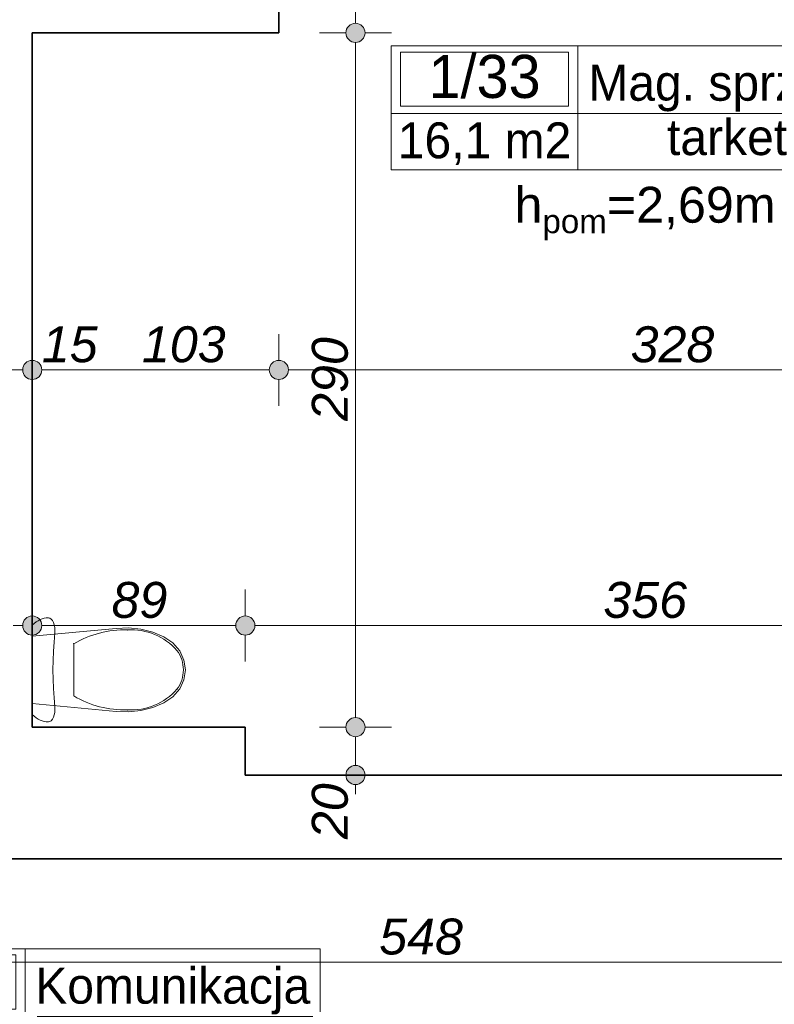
# Model space of a CAD drawing. Header units: millimetres. Extents: x -50073 to 84772, y -78870 to -35317.
# Tile 35 of 125: x 16312 to 19464, y -72558 to -68446. Entities that reach past the tile are written whole.
import ezdxf
from ezdxf.enums import TextEntityAlignment as Align

# ---------------------------------------------------------------- set-up
doc = ezdxf.new("R2010")
doc.units = ezdxf.units.MM
doc.header["$MEASUREMENT"] = 0
for name, color, linetype, lineweight in [('0_Nr_pióra__3', 7, 'Continuous', 20), ('Konstrukcja - Ściany zew_Nr_pióra__6', 7, 'Continuous', 35), ('Metryczki pomieszczeń ArchiCADa_Nr_pióra__1', 7, 'Continuous', 0), ('Wnetrze - Sanitariaty_Nr_pióra__22', 8, 'Continuous', 13), ('Wymiarowanie - Ogólne_Nr_pióra__82', 114, 'Continuous', 13)]:
    doc.layers.add(name, color=color, linetype=linetype, lineweight=lineweight)
doc.layers.add('Elementy modelu - Strefy', color=7, linetype='Continuous')
doc.layers.add('Wymiarowanie - Ogólne', color=7, linetype='Continuous')
doc.styles.add('GENERATED_STYLE_1', font='txt')
doc.styles.add('GENERATED_STYLE_2', font='txt')
doc.styles.add('GENERATED_STYLE_3', font='txt')
doc.styles.add('GENERATED_STYLE_4', font='txt')
doc.dimstyles.new('GENERATED_STYLE__1', dxfattribs={"dimtxt": 150, "dimasz": 152, "dimexe": 0.18, "dimexo": 0, "dimgap": 0.09, "dimtad": 1, "dimlfac": 0.1, "dimzin": 0, "dimdsep": 46, "dimtxsty": 'GENERATED_STYLE_3', "dimblk": 'ARROWHEAD_11', "dimblk1": 'ARROWHEAD_11', "dimblk2": 'ARROWHEAD_11', "dimcen": 0.09, "dimclrd": 114, "dimclre": 114, "dimclrt": 114, "dimazin": 0, "dimtfac": 1, "dimtdec": 4, "dimtmove": 0, "dimatfit": 3, "dimfxl": 1, "dimtolj": 1, "dimtzin": 0, "dimarcsym": 0})
doc.dimstyles.new('GENERATED_STYLE__2', dxfattribs={"dimtxt": 150, "dimasz": 152, "dimexe": 0.18, "dimexo": 0, "dimgap": 0.09, "dimtad": 1, "dimtih": 1, "dimtoh": 1, "dimlfac": 0.1, "dimzin": 0, "dimdsep": 46, "dimtxsty": 'GENERATED_STYLE_3', "dimblk": 'ARROWHEAD_11', "dimblk1": 'ARROWHEAD_11', "dimblk2": 'ARROWHEAD_11', "dimcen": 0.09, "dimclrd": 114, "dimclre": 114, "dimclrt": 114, "dimazin": 0, "dimtfac": 1, "dimtdec": 4, "dimtmove": 0, "dimatfit": 3, "dimfxl": 1, "dimtolj": 1, "dimtzin": 0, "dimarcsym": 0})

# ---------------------------------------------------------------- blocks, each defined once
blk = doc.blocks.new('Mag. sprzętu_1_33_33', base_point=(18643.3, -68837.5))
at = {"layer": 'Metryczki pomieszczeń ArchiCADa_Nr_pióra__1', "linetype": 'Continuous'}
for p, q in [((17864.3, -68554.6), (19890.4, -68554.6)), ((17864.3, -69073.2), (17864.3, -68554.6)), ((18643.3, -68554.6), (18643.3, -69073.2)), ((19890.4, -68554.6), (19890.4, -69073.2)), ((17903.3, -68580.6), (18604.4, -68580.6)), ((17903.3, -68806.8), (17903.3, -68580.6)), ((18604.4, -68580.6), (18604.4, -68806.8)), ((17864.3, -68837.5), (19890.4, -68837.5)), ((18604.4, -68806.8), (17903.3, -68806.8)), ((19890.4, -69073.2), (17864.3, -69073.2))]:
    blk.add_line(p, q, dxfattribs=at)
at = {"layer": 'Metryczki pomieszczeń ArchiCADa_Nr_pióra__1'}
for tag, height, style, p in [('ROOM_NUMBER', 180, 'GENERATED_STYLE_2', (18253.8, -68682.5)), ('ROOM_NAME', 150, 'GENERATED_STYLE_1', (19266.9, -68709.1)), ('ROOM_CALC_AREA', 150, 'GENERATED_STYLE_1', (18253.8, -68949.5)), ('floor_f', 150, 'GENERATED_STYLE_1', (19266.9, -68936.2))]:
    blk.add_attdef(tag, text='', height=height, dxfattribs=dict(at, style=style)).set_placement(p, align=Align.MIDDLE_CENTER)
blk = doc.blocks.new('Komunikacja_1_D1_42', base_point=(16335, -72608.9))
at = {"layer": 'Metryczki pomieszczeń ArchiCADa_Nr_pióra__1', "linetype": 'Continuous'}
for p, q in [((15555.9, -72326), (17567.6, -72326)), ((15555.9, -72844.6), (15555.9, -72326)), ((16335, -72326), (16335, -72844.6)), ((17567.6, -72326), (17567.6, -72844.6)), ((15594.9, -72352), (16296, -72352)), ((15594.9, -72578.2), (15594.9, -72352)), ((16296, -72352), (16296, -72578.2)), ((16296, -72578.2), (15594.9, -72578.2)), ((15555.9, -72608.9), (17567.6, -72608.9)), ((17567.6, -72844.6), (15555.9, -72844.6))]:
    blk.add_line(p, q, dxfattribs=at)
at = {"layer": 'Metryczki pomieszczeń ArchiCADa_Nr_pióra__1'}
for tag, height, style, p in [('ROOM_NUMBER', 180, 'GENERATED_STYLE_2', (15945.5, -72453.9)), ('ROOM_NAME', 150, 'GENERATED_STYLE_1', (16951.3, -72480.5)), ('floor_f', 150, 'GENERATED_STYLE_1', (16951.3, -72707.6)), ('ROOM_CALC_AREA', 150, 'GENERATED_STYLE_1', (15945.5, -72720.9))]:
    blk.add_attdef(tag, text='', height=height, dxfattribs=dict(at, style=style)).set_placement(p, align=Align.MIDDLE_CENTER)
blk = doc.blocks.new('*D641')
at = {"layer": 'Wymiarowanie - Ogólne_Nr_pióra__82', "linetype": 'Continuous'}
for points in [[(15284.6, -72382.2), (15281.6, -72366.9), (15272.9, -72353.9), (15259.9, -72345.2), (15244.6, -72342.2), (15229.3, -72345.2), (15216.3, -72353.9), (15207.6, -72366.9), (15204.6, -72382.2), (15207.6, -72397.5), (15216.3, -72410.5), (15229.3, -72419.1), (15244.6, -72422.2), (15259.9, -72419.1), (15272.9, -72410.5), (15281.6, -72397.5)], [(20764.6, -72382.2), (20761.6, -72366.9), (20752.9, -72353.9), (20739.9, -72345.2), (20724.6, -72342.2), (20709.3, -72345.2), (20696.3, -72353.9), (20687.6, -72366.9), (20684.6, -72382.2), (20687.6, -72397.5), (20696.3, -72410.5), (20709.3, -72419.1), (20724.6, -72422.2), (20739.9, -72419.1), (20752.9, -72410.5), (20761.6, -72397.5)]]:
    blk.add_hatch(color=256, dxfattribs=at).paths.add_polyline_path(points)
for p, q in [((15244.6, -72342.2), (15244.6, -72232.2)), ((20724.6, -72342.2), (20724.6, -72232.2)), ((15244.6, -72532.2), (15244.6, -72422.2)), ((15284.6, -72382.2), (20684.6, -72382.2)), ((20724.6, -72532.2), (20724.6, -72422.2)), ((20764.6, -72382.2), (20804.6, -72382.2))]:
    blk.add_line(p, q, dxfattribs=at)
for centre in [(15244.6, -72382.2), (20724.6, -72382.2)]:
    blk.add_circle(centre, 40, dxfattribs=at)
at = {"layer": 'Wymiarowanie - Ogólne_Nr_pióra__82', "insert": (17813.9, -72352.2), "char_height": 150, "attachment_point": 7, "style": 'GENERATED_STYLE_3'}
blk.add_mtext('\\A1;{\\fArial|b0|i1|c238|p38;548}', dxfattribs=at)
blk = doc.blocks.new('ARROWHEAD_11')
at = {"color": 0, "linetype": 'Continuous', "lineweight": 0}
blk.add_line((0, 0), (-1, 0), dxfattribs=at)
at = {"color": 0, "linetype": 'Continuous', "lineweight": 0, "const_width": 0.25, "flags": 128}
blk.add_lwpolyline([(-0.125, 0, 1), (0.125, 0, 1)], format="xyb", close=True, dxfattribs=at)
blk = doc.blocks.new('*D667')
at = {"layer": 'Wymiarowanie - Ogólne_Nr_pióra__82', "linetype": 'Continuous'}
for points in [[(16254.6, -69908.5), (16251.6, -69893.2), (16242.9, -69880.2), (16229.9, -69871.5), (16214.6, -69868.5), (16199.3, -69871.5), (16186.3, -69880.2), (16177.6, -69893.2), (16174.6, -69908.5), (16177.6, -69923.8), (16186.3, -69936.8), (16199.3, -69945.4), (16214.6, -69948.5), (16229.9, -69945.4), (16242.9, -69936.8), (16251.6, -69923.8)], [(16404.6, -69908.5), (16401.6, -69893.2), (16392.9, -69880.2), (16379.9, -69871.5), (16364.6, -69868.5), (16349.3, -69871.5), (16336.3, -69880.2), (16327.6, -69893.2), (16324.6, -69908.5), (16327.6, -69923.8), (16336.3, -69936.8), (16349.3, -69945.4), (16364.6, -69948.5), (16379.9, -69945.4), (16392.9, -69936.8), (16401.6, -69923.8)]]:
    blk.add_hatch(color=256, dxfattribs=at).paths.add_polyline_path(points)
for p, q in [((16214.6, -69868.5), (16214.6, -69758.5)), ((16364.6, -69868.5), (16364.6, -69758.5)), ((16254.6, -69908.5), (16324.6, -69908.5)), ((16214.6, -70058.5), (16214.6, -69948.5)), ((16364.6, -70058.5), (16364.6, -69948.5))]:
    blk.add_line(p, q, dxfattribs=at)
for centre in [(16214.6, -69908.5), (16364.6, -69908.5)]:
    blk.add_circle(centre, 40, dxfattribs=at)
blk = doc.blocks.new('*D668')
at = {"layer": 'Wymiarowanie - Ogólne_Nr_pióra__82', "linetype": 'Continuous'}
for points in [[(16404.6, -69908.5), (16401.6, -69893.2), (16392.9, -69880.2), (16379.9, -69871.5), (16364.6, -69868.5), (16349.3, -69871.5), (16336.3, -69880.2), (16327.6, -69893.2), (16324.6, -69908.5), (16327.6, -69923.8), (16336.3, -69936.8), (16349.3, -69945.4), (16364.6, -69948.5), (16379.9, -69945.4), (16392.9, -69936.8), (16401.6, -69923.8)], [(17434.6, -69908.5), (17431.6, -69893.2), (17422.9, -69880.2), (17409.9, -69871.5), (17394.6, -69868.5), (17379.3, -69871.5), (17366.3, -69880.2), (17357.6, -69893.2), (17354.6, -69908.5), (17357.6, -69923.8), (17366.3, -69936.8), (17379.3, -69945.4), (17394.6, -69948.5), (17409.9, -69945.4), (17422.9, -69936.8), (17431.6, -69923.8)]]:
    blk.add_hatch(color=256, dxfattribs=at).paths.add_polyline_path(points)
for p, q in [((16364.6, -69868.5), (16364.6, -69758.5)), ((17394.6, -69868.5), (17394.6, -69758.5)), ((16404.6, -69908.5), (17354.6, -69908.5)), ((16364.6, -70058.5), (16364.6, -69948.5)), ((17394.6, -70058.5), (17394.6, -69948.5))]:
    blk.add_line(p, q, dxfattribs=at)
for centre in [(16364.6, -69908.5), (17394.6, -69908.5)]:
    blk.add_circle(centre, 40, dxfattribs=at)
at = {"layer": 'Wymiarowanie - Ogólne_Nr_pióra__82', "char_height": 150, "attachment_point": 7, "style": 'GENERATED_STYLE_3'}
for s, insert in [('\\A1;{\\fArial|b0|i1|c238|p38;15}', (16404.6, -69878.5)), ('\\A1;{\\fArial|b0|i1|c238|p38;103}', (16822.7, -69878.5))]:
    blk.add_mtext(s, dxfattribs=dict(at, insert=insert))
blk = doc.blocks.new('*D669')
at = {"layer": 'Wymiarowanie - Ogólne_Nr_pióra__82', "linetype": 'Continuous'}
for points in [[(17434.6, -69908.5), (17431.6, -69893.2), (17422.9, -69880.2), (17409.9, -69871.5), (17394.6, -69868.5), (17379.3, -69871.5), (17366.3, -69880.2), (17357.6, -69893.2), (17354.6, -69908.5), (17357.6, -69923.8), (17366.3, -69936.8), (17379.3, -69945.4), (17394.6, -69948.5), (17409.9, -69945.4), (17422.9, -69936.8), (17431.6, -69923.8)], [(20714.6, -69908.5), (20711.6, -69893.2), (20702.9, -69880.2), (20689.9, -69871.5), (20674.6, -69868.5), (20659.3, -69871.5), (20646.3, -69880.2), (20637.6, -69893.2), (20634.6, -69908.5), (20637.6, -69923.8), (20646.3, -69936.8), (20659.3, -69945.4), (20674.6, -69948.5), (20689.9, -69945.4), (20702.9, -69936.8), (20711.6, -69923.8)]]:
    blk.add_hatch(color=256, dxfattribs=at).paths.add_polyline_path(points)
for p, q in [((17394.6, -69868.5), (17394.6, -69758.5)), ((20674.6, -69868.5), (20674.6, -69758.5)), ((17434.6, -69908.5), (20634.6, -69908.5)), ((20714.6, -69908.5), (20754.6, -69908.5)), ((17394.6, -70058.5), (17394.6, -69948.5)), ((20674.6, -70058.5), (20674.6, -69948.5))]:
    blk.add_line(p, q, dxfattribs=at)
for centre in [(17394.6, -69908.5), (20674.6, -69908.5)]:
    blk.add_circle(centre, 40, dxfattribs=at)
at = {"layer": 'Wymiarowanie - Ogólne_Nr_pióra__82', "insert": (18863.9, -69878.5), "char_height": 150, "attachment_point": 7, "style": 'GENERATED_STYLE_3'}
blk.add_mtext('\\A1;{\\fArial|b0|i1|c238|p38;328}', dxfattribs=at)
blk = doc.blocks.new('*D677')
at = {"layer": 'Wymiarowanie - Ogólne_Nr_pióra__82', "linetype": 'Continuous'}
for points in [[(17754.6, -71400.6), (17751.5, -71385.3), (17742.9, -71372.4), (17729.9, -71363.7), (17714.6, -71360.6), (17699.3, -71363.7), (17686.3, -71372.4), (17677.6, -71385.3), (17674.6, -71400.6), (17677.6, -71415.9), (17686.3, -71428.9), (17699.3, -71437.6), (17714.6, -71440.6), (17729.9, -71437.6), (17742.9, -71428.9), (17751.5, -71415.9)], [(17754.6, -71600.6), (17751.5, -71585.3), (17742.9, -71572.4), (17729.9, -71563.7), (17714.6, -71560.6), (17699.3, -71563.7), (17686.3, -71572.4), (17677.6, -71585.3), (17674.6, -71600.6), (17677.6, -71615.9), (17686.3, -71628.9), (17699.3, -71637.6), (17714.6, -71640.6), (17729.9, -71637.6), (17742.9, -71628.9), (17751.5, -71615.9)]]:
    blk.add_hatch(color=256, dxfattribs=at).paths.add_polyline_path(points)
for p, q in [((17674.6, -71400.6), (17564.6, -71400.6)), ((17864.6, -71400.6), (17754.6, -71400.6)), ((17714.6, -71560.6), (17714.6, -71440.6)), ((17674.6, -71600.6), (17564.6, -71600.6)), ((17714.6, -71680.6), (17714.6, -71640.6)), ((17864.6, -71600.6), (17754.6, -71600.6))]:
    blk.add_line(p, q, dxfattribs=at)
for centre in [(17714.6, -71400.6), (17714.6, -71600.6)]:
    blk.add_circle(centre, 40, dxfattribs=at)
at = {"layer": 'Wymiarowanie - Ogólne_Nr_pióra__82', "insert": (17684.6, -71868.3), "char_height": 150, "attachment_point": 7, "rotation": 90, "style": 'GENERATED_STYLE_3'}
blk.add_mtext('\\A1;{\\fArial|b0|i1|c238|p38;20}', dxfattribs=at)
blk = doc.blocks.new('*D678')
at = {"layer": 'Wymiarowanie - Ogólne_Nr_pióra__82', "linetype": 'Continuous'}
for points in [[(17754.6, -68500.6), (17751.5, -68485.3), (17742.9, -68472.4), (17729.9, -68463.7), (17714.6, -68460.6), (17699.3, -68463.7), (17686.3, -68472.4), (17677.6, -68485.3), (17674.6, -68500.6), (17677.6, -68515.9), (17686.3, -68528.9), (17699.3, -68537.6), (17714.6, -68540.6), (17729.9, -68537.6), (17742.9, -68528.9), (17751.5, -68515.9)], [(17754.6, -71400.6), (17751.5, -71385.3), (17742.9, -71372.4), (17729.9, -71363.7), (17714.6, -71360.6), (17699.3, -71363.7), (17686.3, -71372.4), (17677.6, -71385.3), (17674.6, -71400.6), (17677.6, -71415.9), (17686.3, -71428.9), (17699.3, -71437.6), (17714.6, -71440.6), (17729.9, -71437.6), (17742.9, -71428.9), (17751.5, -71415.9)]]:
    blk.add_hatch(color=256, dxfattribs=at).paths.add_polyline_path(points)
for p, q in [((17674.6, -68500.6), (17564.6, -68500.6)), ((17864.6, -68500.6), (17754.6, -68500.6)), ((17714.6, -71360.6), (17714.6, -68540.6)), ((17674.6, -71400.6), (17564.6, -71400.6)), ((17864.6, -71400.6), (17754.6, -71400.6))]:
    blk.add_line(p, q, dxfattribs=at)
for centre in [(17714.6, -68500.6), (17714.6, -71400.6)]:
    blk.add_circle(centre, 40, dxfattribs=at)
at = {"layer": 'Wymiarowanie - Ogólne_Nr_pióra__82', "insert": (17684.6, -70121.4), "char_height": 150, "attachment_point": 7, "rotation": 90, "style": 'GENERATED_STYLE_3'}
blk.add_mtext('\\A1;{\\fArial|b0|i1|c238|p38;290}', dxfattribs=at)
blk = doc.blocks.new('*D679')
at = {"layer": 'Wymiarowanie - Ogólne_Nr_pióra__82', "linetype": 'Continuous'}
for points in [[(17754.6, -67860.6), (17751.5, -67845.3), (17742.9, -67832.4), (17729.9, -67823.7), (17714.6, -67820.6), (17699.3, -67823.7), (17686.3, -67832.4), (17677.6, -67845.3), (17674.6, -67860.6), (17677.6, -67875.9), (17686.3, -67888.9), (17699.3, -67897.6), (17714.6, -67900.6), (17729.9, -67897.6), (17742.9, -67888.9), (17751.5, -67875.9)], [(17754.6, -68500.6), (17751.5, -68485.3), (17742.9, -68472.4), (17729.9, -68463.7), (17714.6, -68460.6), (17699.3, -68463.7), (17686.3, -68472.4), (17677.6, -68485.3), (17674.6, -68500.6), (17677.6, -68515.9), (17686.3, -68528.9), (17699.3, -68537.6), (17714.6, -68540.6), (17729.9, -68537.6), (17742.9, -68528.9), (17751.5, -68515.9)]]:
    blk.add_hatch(color=256, dxfattribs=at).paths.add_polyline_path(points)
for p, q in [((17674.6, -67860.6), (17564.6, -67860.6)), ((17864.6, -67860.6), (17754.6, -67860.6)), ((17714.6, -68460.6), (17714.6, -67900.6)), ((17674.6, -68500.6), (17564.6, -68500.6)), ((17864.6, -68500.6), (17754.6, -68500.6))]:
    blk.add_line(p, q, dxfattribs=at)
for centre in [(17714.6, -67860.6), (17714.6, -68500.6)]:
    blk.add_circle(centre, 40, dxfattribs=at)
at = {"layer": 'Wymiarowanie - Ogólne_Nr_pióra__82', "insert": (17684.6, -68294.5), "char_height": 150, "attachment_point": 7, "rotation": 90, "style": 'GENERATED_STYLE_3'}
blk.add_mtext('\\A1;{\\fArial|b0|i1|c238|p38;64}', dxfattribs=at)
blk = doc.blocks.new('*D684')
at = {"layer": 'Wymiarowanie - Ogólne_Nr_pióra__82', "linetype": 'Continuous'}
for points in [[(16404.6, -70976.2), (16401.6, -70960.9), (16392.9, -70947.9), (16379.9, -70939.3), (16364.6, -70936.2), (16349.3, -70939.3), (16336.3, -70947.9), (16327.6, -70960.9), (16324.6, -70976.2), (16327.6, -70991.5), (16336.3, -71004.5), (16349.3, -71013.2), (16364.6, -71016.2), (16379.9, -71013.2), (16392.9, -71004.5), (16401.6, -70991.5)], [(17294.6, -70976.2), (17291.6, -70960.9), (17282.9, -70947.9), (17269.9, -70939.3), (17254.6, -70936.2), (17239.3, -70939.3), (17226.3, -70947.9), (17217.6, -70960.9), (17214.6, -70976.2), (17217.6, -70991.5), (17226.3, -71004.5), (17239.3, -71013.2), (17254.6, -71016.2), (17269.9, -71013.2), (17282.9, -71004.5), (17291.6, -70991.5)]]:
    blk.add_hatch(color=256, dxfattribs=at).paths.add_polyline_path(points)
for p, q in [((16364.6, -70936.2), (16364.6, -70826.2)), ((17254.6, -70936.2), (17254.6, -70826.2)), ((16284.6, -70976.2), (16324.6, -70976.2)), ((16404.6, -70976.2), (17214.6, -70976.2)), ((16364.6, -71126.2), (16364.6, -71016.2)), ((17254.6, -71126.2), (17254.6, -71016.2))]:
    blk.add_line(p, q, dxfattribs=at)
for centre in [(16364.6, -70976.2), (17254.6, -70976.2)]:
    blk.add_circle(centre, 40, dxfattribs=at)
at = {"layer": 'Wymiarowanie - Ogólne_Nr_pióra__82', "insert": (16695.8, -70946.2), "char_height": 150, "attachment_point": 7, "style": 'GENERATED_STYLE_3'}
blk.add_mtext('\\A1;{\\fArial|b0|i1|c238|p38;89}', dxfattribs=at)
blk = doc.blocks.new('*D685')
at = {"layer": 'Wymiarowanie - Ogólne_Nr_pióra__82', "linetype": 'Continuous'}
for points in [[(17294.6, -70976.2), (17291.6, -70960.9), (17282.9, -70947.9), (17269.9, -70939.3), (17254.6, -70936.2), (17239.3, -70939.3), (17226.3, -70947.9), (17217.6, -70960.9), (17214.6, -70976.2), (17217.6, -70991.5), (17226.3, -71004.5), (17239.3, -71013.2), (17254.6, -71016.2), (17269.9, -71013.2), (17282.9, -71004.5), (17291.6, -70991.5)], [(20854.6, -70976.2), (20851.6, -70960.9), (20842.9, -70947.9), (20829.9, -70939.3), (20814.6, -70936.2), (20799.3, -70939.3), (20786.3, -70947.9), (20777.6, -70960.9), (20774.6, -70976.2), (20777.6, -70991.5), (20786.3, -71004.5), (20799.3, -71013.2), (20814.6, -71016.2), (20829.9, -71013.2), (20842.9, -71004.5), (20851.6, -70991.5)]]:
    blk.add_hatch(color=256, dxfattribs=at).paths.add_polyline_path(points)
for p, q in [((17254.6, -70936.2), (17254.6, -70826.2)), ((20814.6, -70936.2), (20814.6, -70826.2)), ((17294.6, -70976.2), (20774.6, -70976.2)), ((17254.6, -71126.2), (17254.6, -71016.2)), ((20814.6, -71126.2), (20814.6, -71016.2))]:
    blk.add_line(p, q, dxfattribs=at)
for centre in [(17254.6, -70976.2), (20814.6, -70976.2)]:
    blk.add_circle(centre, 40, dxfattribs=at)
at = {"layer": 'Wymiarowanie - Ogólne_Nr_pióra__82', "char_height": 150, "attachment_point": 7, "style": 'GENERATED_STYLE_3'}
for s, insert in [('\\A1;{\\fArial|b0|i1|c238|p38;356}', (18750, -70946.2)), ('\\A1;{\\fArial|b0|i1|c238|p38;15}', (20546.9, -70946.2))]:
    blk.add_mtext(s, dxfattribs=dict(at, insert=insert))

msp = doc.modelspace()

# ---------------------------------------------------------------- hatches: boundary and pattern name
h = msp.add_hatch()
h.set_pattern_fill('ANSI31', color=5, scale=250)
h.set_pattern_definition([(45, (5604.596, -69870.678), (-22.097087, 22.097087), [])])
h.paths.add_polyline_path([(25564.596, -62180.678, -0.41421356), (25664.596, -62080.678), (26264.596, -62080.678, -0.41421356), (26364.596, -62180.678), (26364.596, -62780.678, -0.41421356), (26264.596, -62880.678), (25664.596, -62880.678, -0.41421356), (25564.596, -62780.678)])
h.paths.add_polyline_path([(26214.596, -62205.678, 1), (26264.596, -62205.678, 1)], flags=16)
h.paths.add_polyline_path([(27054.596, -56830.641, -0.41421356), (27154.596, -56730.641), (27754.596, -56730.641, -0.41421356), (27854.596, -56830.641), (27854.596, -57430.641, -0.41421356), (27754.596, -57530.641), (27154.596, -57530.641, -0.41421356), (27054.596, -57430.641)])
h.paths.add_polyline_path([(27704.596, -56855.641, 1), (27754.596, -56855.641, 1)], flags=16)
h.paths.add_polyline_path([(23594.623, -57810.641, -0.41421356), (23694.623, -57710.641), (24294.623, -57710.641, -0.41421356), (24394.623, -57810.641), (24394.623, -58410.641, -0.41421356), (24294.623, -58510.641), (23694.623, -58510.641, -0.41421356), (23594.623, -58410.641)])
h.paths.add_polyline_path([(24244.623, -58385.641, 1), (24294.623, -58385.641, 1)], flags=16)
h.paths.add_polyline_path([(17350.623, -58410.678), (17350.623, -57810.678, -0.41421356), (17450.623, -57710.678), (18050.623, -57710.678, -0.41421356), (18150.623, -57810.678), (18150.623, -58410.678, -0.41421356), (18050.623, -58510.678), (17610.673, -58510.678), (17610.673, -58302.351, 2.41421356), (17585.673, -58277.351, 0.41421356), (17610.673, -58302.351), (17610.673, -58510.678), (17450.623, -58510.678, -0.41421356)])
h.paths.add_polyline_path([(17450.623, -58385.678, 1), (17500.623, -58385.678, 1)], flags=16)
h.paths.add_polyline_path([(13845.623, -57820.678), (13845.623, -58420.678, 0.40815319), (13943.549, -58520.656), (13943.549, -58395.678), (13943.549, -58257.419, -2.41421356), (13968.549, -58232.419, -0.41421356), (13943.549, -58257.419), (13943.549, -58395.678), (13943.549, -58520.656, 0.00518396), (13945.623, -58520.678), (14545.623, -58520.678, 0.41421356), (14645.623, -58420.678), (14645.623, -57820.678, 0.41421356), (14545.623, -57720.678), (13945.623, -57720.678, 0.41421356)])
h.paths.add_polyline_path([(13945.623, -58395.678, 1), (13995.623, -58395.678, 1)], flags=16)
h.paths.add_polyline_path([(12785.623, -58400.678), (12785.623, -57800.678, -0.41421356), (12885.623, -57700.678), (13485.623, -57700.678, -0.41421356), (13585.623, -57800.678), (13585.623, -58400.678, -0.41421356), (13485.623, -58500.678), (13251.864, -58500.678), (13251.864, -58279.885, 2.41421356), (13226.864, -58254.885, 0.41421356), (13251.864, -58279.885), (13251.864, -58500.678), (12885.623, -58500.678, -0.41421356)])
h.paths.add_polyline_path([(13435.623, -58375.678, 1), (13485.623, -58375.678, 1)], flags=16)
h.paths.add_polyline_path([(6669.596, -58410.678), (6669.596, -57810.678, -0.41421356), (6769.596, -57710.678), (7369.596, -57710.678, -0.41421356), (7469.596, -57810.678), (7469.596, -58410.678, -0.41421356), (7369.596, -58510.678), (6769.596, -58510.678, -0.08881129), (6734.902, -58504.466), (6734.902, -58234.953, 2.41421356), (6709.902, -58209.953, 0.41421356), (6734.902, -58234.953), (6734.902, -58504.466, -0.31385648)])
h.paths.add_polyline_path([(6769.596, -58385.678, 1), (6819.596, -58385.678, 1)], flags=16)
h.paths.add_polyline_path([(24464.596, -69770.678), (24464.596, -69170.678, -0.41421356), (24564.596, -69070.678), (25164.596, -69070.678, -0.41421356), (25264.596, -69170.678), (25264.596, -69770.678, -0.41421356), (25164.596, -69870.678), (24564.596, -69870.678, -0.24955295), (24481.645, -69826.527), (24641.759, -69826.527, 2.41421356), (24666.759, -69801.527, 0.41421356), (24641.759, -69826.527), (24481.645, -69826.527, -0.14923451)])
h.paths.add_polyline_path([(24564.596, -69195.678, 1), (24614.596, -69195.678, 1)], flags=16)
h.paths.add_polyline_path([(5604.596, -57820.678), (5604.596, -58420.678, 0.41421356), (5704.596, -58520.678), (6031.963, -58520.678), (6031.963, -58302.351, -2.41421356), (6056.963, -58277.351, -0.41421356), (6031.963, -58302.351), (6031.963, -58520.678), (6304.596, -58520.678, 0.41421356), (6404.596, -58420.678), (6404.596, -57820.678, 0.41421356), (6304.596, -57720.678), (5704.596, -57720.678, 0.41421356)])
h.paths.add_polyline_path([(6254.596, -58395.678, 1), (6304.596, -58395.678, 1)], flags=16)
h.paths.add_polyline_path([(23871.254, -57979.071), (23871.254, -58256.97), (23643.082, -58256.97), (23643.082, -57979.071)], flags=24)
h.paths.add_polyline_path([(7095.024, -57966.098), (7095.024, -58262.005), (6866.852, -58262.005), (6866.852, -57966.098)], flags=24)
h.paths.add_polyline_path([(25506.814, -69309.87), (25092.524, -69309.87), (25092.524, -69081.699), (25506.814, -69081.699)], flags=9)
h.paths.add_polyline_path([(25638.09, -62879.269), (25242.524, -62879.269), (25242.524, -62651.097), (25638.09, -62651.097)], flags=9)
h.paths.add_polyline_path([(25022.483, -69783.476), (25022.483, -70179.043), (24794.311, -70179.043), (24794.311, -69783.476)], flags=9)
h.paths.add_polyline_path([(27301.714, -56946.363), (26906.353, -56946.363), (26906.353, -56718.089), (27301.714, -56718.089)], flags=9)
h.paths.add_polyline_path([(13266.179, -57954.077), (13266.179, -58249.984), (13038.007, -58249.984), (13038.007, -57954.077)], flags=9)
h.paths.add_polyline_path([(25865.437, -61877.575), (25865.437, -62175.836), (25637.265, -62175.836), (25637.265, -61877.575)], flags=9)
h.paths.add_polyline_path([(14702.816, -57987.839), (14702.816, -58282.007), (14474.541, -58282.007), (14474.541, -57987.839)], flags=9)
h.paths.add_polyline_path([(26389.895, -62879.269), (26109.438, -62879.269), (26109.438, -62651.097), (26389.895, -62651.097)], flags=9)
h.paths.add_polyline_path([(27448.011, -56706.263), (27448.011, -56985.799), (27219.839, -56985.799), (27219.839, -56706.263)], flags=9)
h.paths.add_polyline_path([(5614.922, -58005.357), (5614.922, -58283.257), (5386.75, -58283.257), (5386.75, -58005.357)], flags=9)

# ---------------------------------------------------------------- linework, layer by layer
at = {"layer": 'Konstrukcja - Ściany zew_Nr_pióra__6', "linetype": 'Continuous', "flags": 128}
for points in [[(17394.596, -68500.641), (17394.596, -67860.641)], [(16364.596, -71400.641), (16364.596, -68500.641)], [(16364.596, -68500.641), (17394.596, -68500.641)], [(17254.596, -71400.641), (16364.596, -71400.641)], [(17254.596, -71600.641), (17254.596, -71400.641)], [(20724.596, -71600.641), (17254.596, -71600.641)], [(16214.596, -71950.641), (17254.596, -71950.641)], [(17254.596, -71950.641), (20724.596, -71950.641)]]:
    msp.add_lwpolyline(points, dxfattribs=at)
at = {"layer": 'Wnetrze - Sanitariaty_Nr_pióra__22', "linetype": 'Continuous'}
for p, q in [((16372.509, -70967.473), (16364.596, -70974.574)), ((16364.596, -70974.574), (16364.596, -71348.11)), ((16380.626, -70961.268), (16372.509, -70967.473)), ((16388.92, -70955.982), (16380.626, -70961.268)), ((16397.362, -70951.631), (16388.92, -70955.982)), ((16405.924, -70948.232), (16397.362, -70951.631)), ((16414.575, -70945.796), (16405.924, -70948.232)), ((16423.287, -70944.331), (16414.575, -70945.796)), ((16432.029, -70943.842), (16423.287, -70944.331)), ((16438.083, -70945.125), (16432.029, -70943.842)), ((16443.841, -70948.91), (16438.083, -70945.125)), ((16449.023, -70955.012), (16443.841, -70948.91)), ((16453.375, -70963.134), (16449.023, -70955.012)), ((16456.685, -70972.88), (16453.375, -70963.134)), ((16458.791, -70983.772), (16456.685, -70972.88)), ((16714.979, -70987.994), (16364.596, -71020.367)), ((16364.596, -71020.367), (16364.596, -71302.317)), ((16455.486, -71045.127), (16459.045, -71006.842)), ((16459.591, -70995.28), (16458.791, -70983.772)), ((16459.045, -71006.842), (16459.591, -70995.28)), ((16766.676, -70986.431), (16714.979, -70987.994)), ((16818.022, -70991.918), (16766.676, -70986.431)), ((16867.768, -71004.323), (16818.022, -70991.918)), ((16914.707, -71023.344), (16867.768, -71004.323)), ((16951.902, -71048.942), (16914.707, -71023.344)), ((16452.937, -71083.703), (16455.486, -71045.127)), ((16537.64, -71052.401), (16537.64, -71161.342)), ((16980.42, -71081.985), (16951.902, -71048.942)), ((16451.405, -71122.473), (16452.937, -71083.703)), ((16969.147, -71080.266), (16969.146, -71080.265)), ((16998.38, -71120.293), (16980.42, -71081.985)), ((16450.894, -71161.342), (16451.405, -71122.473)), ((17004.597, -71161.342), (16998.38, -71120.293)), ((16451.405, -71200.21), (16450.894, -71161.342)), ((16537.64, -71161.342), (16537.64, -71270.283)), ((16995.957, -71161.341), (16995.957, -71161.342)), ((16998.38, -71202.39), (17004.597, -71161.342)), ((16452.937, -71238.981), (16451.405, -71200.21)), ((16980.42, -71240.699), (16998.38, -71202.39)), ((16455.486, -71277.557), (16452.937, -71238.981)), ((16951.902, -71273.742), (16980.42, -71240.699)), ((16364.596, -71302.317), (16714.979, -71334.69)), ((16459.045, -71315.842), (16455.486, -71277.557)), ((16867.768, -71318.36), (16914.707, -71299.34)), ((16914.707, -71299.34), (16951.902, -71273.742)), ((16364.596, -71348.11), (16372.509, -71355.211)), ((16453.375, -71359.55), (16456.685, -71349.804)), ((16456.685, -71349.804), (16458.791, -71338.912)), ((16458.791, -71338.912), (16459.591, -71327.404)), ((16459.591, -71327.404), (16459.045, -71315.842)), ((16714.979, -71334.69), (16766.676, -71336.253)), ((16766.676, -71336.253), (16818.022, -71330.766)), ((16818.022, -71330.766), (16867.768, -71318.36)), ((16372.509, -71355.211), (16380.626, -71361.416)), ((16380.626, -71361.416), (16388.92, -71366.702)), ((16388.92, -71366.702), (16397.362, -71371.053)), ((16397.362, -71371.053), (16405.924, -71374.452)), ((16405.924, -71374.452), (16414.575, -71376.888)), ((16414.575, -71376.888), (16423.287, -71378.353)), ((16423.287, -71378.353), (16432.029, -71378.842)), ((16432.029, -71378.842), (16438.083, -71377.559)), ((16438.083, -71377.559), (16443.841, -71373.774)), ((16443.841, -71373.774), (16449.023, -71367.672)), ((16449.023, -71367.672), (16453.375, -71359.55))]:
    msp.add_line(p, q, dxfattribs=at)
for centre, radius, start, end in [((16752.533, -71419.437), 425.383, 88.646069, 120.348234), ((16776.9, -71250.802), 256.976, 41.575502, 93.195152), ((16857.355, -71162.154), 138.562, 0.335594, 36.222811), ((16857.352, -71160.529), 138.565, 323.777196, 359.664414), ((16752.533, -70903.247), 425.383, 239.651766, 271.353931), ((16776.9, -71071.881), 256.976, 266.804848, 318.424498)]:
    msp.add_arc(centre, radius, start, end, dxfattribs=at)
for p in [(16762.581, -70994.306), (16537.64, -71052.401), (16969.146, -71242.419), (16762.581, -71328.378)]:
    msp.add_point(p, dxfattribs=at)

# ---------------------------------------------------------------- block references
at = {"layer": 'Elementy modelu - Strefy', "linetype": 'Continuous'}
ref = msp.add_blockref('Mag. sprzętu_1_33_33', (18643.345, -68837.492), dxfattribs=at)
ref.add_attrib('ROOM_NAME', 'Mag. sprzętu', dxfattribs={"layer": 'Metryczki pomieszczeń ArchiCADa_Nr_pióra__1', "color": 7, "height": 150, "style": 'GENERATED_STYLE_1'}).set_placement((19266.866, -68709.089), align=Align.MIDDLE_CENTER)
ref.add_attrib('ROOM_NUMBER', '1/33', dxfattribs={"layer": 'Metryczki pomieszczeń ArchiCADa_Nr_pióra__1', "color": 7, "height": 180, "style": 'GENERATED_STYLE_2'}).set_placement((18253.823, -68682.543), align=Align.MIDDLE_CENTER)
ref.add_attrib('ROOM_CALC_AREA', '16,1 m2', dxfattribs={"layer": 'Metryczki pomieszczeń ArchiCADa_Nr_pióra__1', "color": 7, "height": 150, "style": 'GENERATED_STYLE_1'}).set_placement((18253.823, -68949.543), align=Align.MIDDLE_CENTER)
ref.add_attrib('floor_f', 'tarket', dxfattribs={"layer": 'Metryczki pomieszczeń ArchiCADa_Nr_pióra__1', "color": 7, "height": 150, "style": 'GENERATED_STYLE_1'}).set_placement((19266.866, -68936.172), align=Align.MIDDLE_CENTER)
ref = msp.add_blockref('Komunikacja_1_D1_42', (16334.984, -72608.884), dxfattribs=at)
ref.add_attrib('ROOM_NAME', 'Komunikacja', dxfattribs={"layer": 'Metryczki pomieszczeń ArchiCADa_Nr_pióra__1', "color": 7, "height": 150, "style": 'GENERATED_STYLE_1'}).set_placement((16951.305, -72480.481), align=Align.MIDDLE_CENTER)
ref.add_attrib('ROOM_NUMBER', '1/D1', dxfattribs={"layer": 'Metryczki pomieszczeń ArchiCADa_Nr_pióra__1', "color": 7, "height": 180, "style": 'GENERATED_STYLE_2'}).set_placement((15945.462, -72453.935), align=Align.MIDDLE_CENTER)
ref.add_attrib('ROOM_CALC_AREA', '37,6 m2', dxfattribs={"layer": 'Metryczki pomieszczeń ArchiCADa_Nr_pióra__1', "color": 7, "height": 150, "style": 'GENERATED_STYLE_1'}).set_placement((15945.462, -72720.936), align=Align.MIDDLE_CENTER)
ref.add_attrib('floor_f', 'tarket', dxfattribs={"layer": 'Metryczki pomieszczeń ArchiCADa_Nr_pióra__1', "color": 7, "height": 150, "style": 'GENERATED_STYLE_1'}).set_placement((16951.305, -72707.564), align=Align.MIDDLE_CENTER)

# ---------------------------------------------------------------- texts
at = {"layer": '0_Nr_pióra__3', "linetype": 'Continuous', "insert": (18924.145, -69099.808), "char_height": 150, "attachment_point": 2, "style": 'GENERATED_STYLE_4'}
msp.add_mtext('\\A1;{\\fArial|b0|i0|c0|p38;h\\fArial|b0|i0|c0|p38;\\A1{\\H.66x;\\S ^ pom;}\\fArial|b0|i0|c0|p38;=2,69m}', dxfattribs=at)

# ---------------------------------------------------------------- dimensions: what is measured, and where the dimension line sits
at = {"layer": 'Wymiarowanie - Ogólne', "color": 114, "linetype": 'Continuous', "lineweight": 13}
for base, p1, p2, picture, middle in [((17714.589, -67860.641), (17511.316, -68500.641), (17543.088, -67860.641), '*D679', (17609.589, -68180.641)), ((17714.589, -68500.641), (17371.316, -71400.641), (17511.316, -68500.641), '*D678', (17609.589, -69950.641)), ((17714.589, -71400.641), (17371.316, -71600.641), (17371.316, -71400.641), '*D677', (17609.589, -71754.47))]:
    dim = msp.add_linear_dim(base=base, p1=p1, p2=p2, angle=90, dimstyle='GENERATED_STYLE__1', dxfattribs=at)
    dim.commit()
    dim.dimension.update_dxf_attribs({"geometry": picture, "text_midpoint": middle, "dimtype": 160, "text_rotation": 90})
for base, p1, p2, picture, middle in [((20674.596, -69908.469), (17394.596, -68559.812), (20674.596, -67919.812), '*D669', (19034.596, -69803.469)), ((17394.596, -69908.469), (16364.596, -69777.726), (17394.596, -68559.812), '*D668', (16993.425, -69803.469)), ((16364.596, -69908.469), (16214.596, -70469.812), (16364.596, -69777.726), '*D667', (16518.425, -69803.469)), ((17254.596, -70976.23), (16364.596, -71486.392), (17254.596, -71486.392), '*D684', (16809.596, -70871.23)), ((20814.596, -70976.23), (17254.596, -71486.392), (20814.596, -71476.392), '*D685', (18920.767, -70871.23)), ((20724.596, -72382.179), (15244.596, -71950.641), (20724.596, -72120.641), '*D641', (17984.596, -72277.179))]:
    dim = msp.add_linear_dim(base=base, p1=p1, p2=p2, dimstyle='GENERATED_STYLE__2', dxfattribs=at)
    dim.commit()
    dim.dimension.update_dxf_attribs({"geometry": picture, "text_midpoint": middle, "dimtype": 160})

doc.saveas('drawing.dxf')
